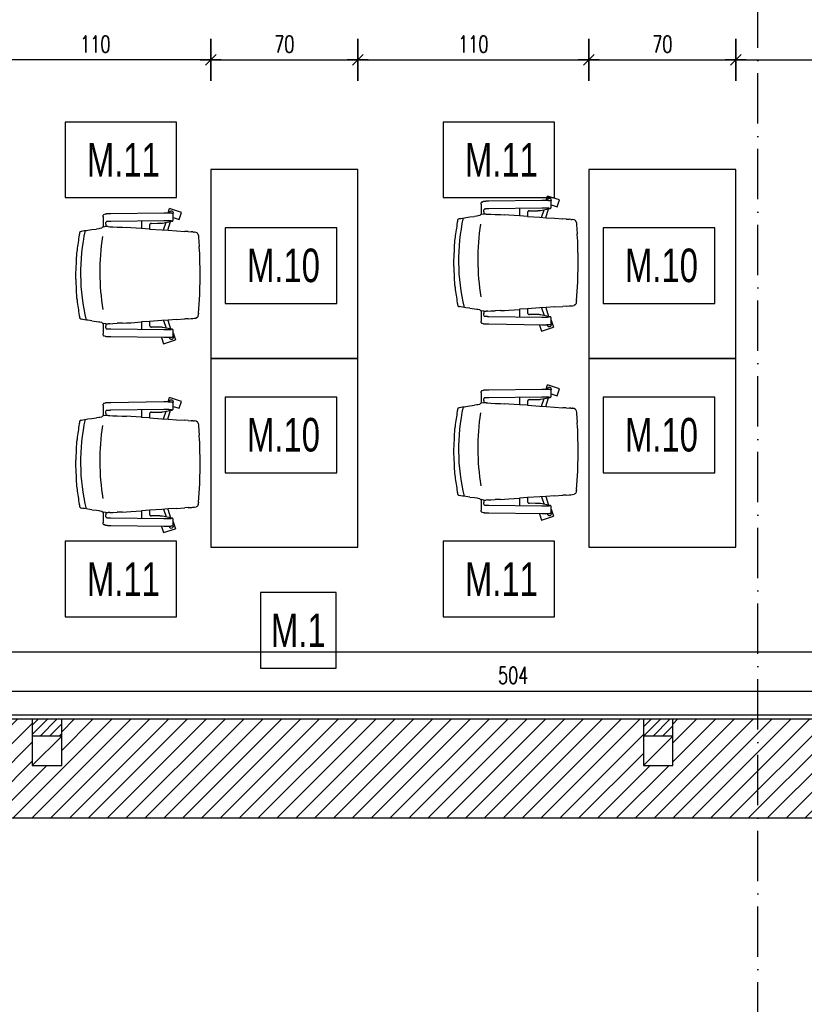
# Model space of a CAD drawing. Header units: millimetres. Extents: x 167273 to 188273, y -125105 to -88145.
# Tile 14 of 210: x 169980 to 170353, y -122517 to -122048. Entities that reach past the tile are written whole.
import ezdxf

# ---------------------------------------------------------------- set-up
doc = ezdxf.new("R2010")
doc.units = ezdxf.units.MM
doc.header["$PDMODE"] = 35
doc.header["$PDSIZE"] = 5
doc.linetypes.add('ACAD_ISO10W100', pattern=[18, 12, -3, 0, -3])
for name, color, linetype in [('!_zakres_wyposażenie', 80, 'Continuous'), ('a-osie', 1, 'ACAD_ISO10W100'), ('a-wymiary', 9, 'Continuous'), ('b-widokowa', 7, 'Continuous'), ('b-ściany', 2, 'Continuous'), ('c-meble', 5, 'Continuous'), ('c-wyposażenie', 5, 'Continuous'), ('h-hatch', 8, 'Continuous')]:
    doc.layers.add(name, color=color, linetype=linetype)
doc.styles.add('PPAB_50', font='romans.shx', dxfattribs={"width": 0.7, "height": 8})
doc.dimstyles.new('newPPAB_50', dxfattribs={"dimscale": 0, "dimtxt": 8, "dimasz": 1, "dimexe": 10, "dimexo": 10, "dimgap": 3.5, "dimtad": 1, "dimdec": 0, "dimzin": 0, "dimdsep": 46, "dimtxsty": 'PPAB_50', "dimblk": 'tick_50', "dimcen": 0.09, "dimdle": 5, "dimse1": 1, "dimse2": 1, "dimclrd": 9, "dimclre": 9, "dimclrt": 161, "dimadec": 0, "dimazin": 0, "dimtfac": 1, "dimtdec": 0, "dimtix": 1, "dimtofl": 0, "dimtmove": 2, "dimatfit": 3, "dimldrblk": 'tick_50', "dimfxl": 0, "dimtolj": 1, "dimtzin": 0, "dimarcsym": 0})
pattern_1 = [(45, (-27340.6366, 31489.7547), (-2.24506403, 2.24506403), [])]

# ---------------------------------------------------------------- blocks, each defined once
blk = doc.blocks.new('chaise bureau dwg')
for p, q in [((-46.24, 28.59), (-46.22, 28.61)), ((-46.22, 28.61), (-46.21, 28.64)), ((-46.21, 28.64), (-46.19, 28.67)), ((-46.19, 28.67), (-46.18, 28.69)), ((-46.18, 28.69), (-46.17, 28.7)), ((-46.17, 28.7), (-46.15, 28.72)), ((-46.15, 28.72), (-46.14, 28.74)), ((-46.14, 28.74), (-46.11, 28.77)), ((-46.11, 28.77), (-46.09, 28.79)), ((-46.09, 28.79), (-46.06, 28.81)), ((-46.06, 28.81), (-46.03, 28.84)), ((-46.03, 28.84), (-45.99, 28.86)), ((-45.99, 28.86), (-45.95, 28.88)), ((-45.19, 29.22), (-45.95, 28.88)), ((-45.15, 29.23), (-45.19, 29.22)), ((-45.12, 29.25), (-45.15, 29.23)), ((-45.09, 29.26), (-45.12, 29.25)), ((-45.06, 29.27), (-45.09, 29.26)), ((-45.04, 29.27), (-45.06, 29.27)), ((-45.01, 29.28), (-45.04, 29.27)), ((-44.97, 29.29), (-45.01, 29.28)), ((-44.93, 29.29), (-44.97, 29.29)), ((-44.88, 29.3), (-44.93, 29.29)), ((-44.83, 29.3), (-44.88, 29.3)), ((-44.78, 29.31), (-44.83, 29.3)), ((-44.73, 29.32), (-44.78, 29.31)), ((-44.67, 29.32), (-44.73, 29.32)), ((-44.61, 29.33), (-44.67, 29.32)), ((-44.54, 29.33), (-44.61, 29.33)), ((-44.47, 29.34), (-44.54, 29.33)), ((-44.4, 29.34), (-44.47, 29.34)), ((-44.33, 29.35), (-44.4, 29.34)), ((-44.25, 29.35), (-44.33, 29.35)), ((-44.17, 29.36), (-44.25, 29.35)), ((-44.08, 29.36), (-44.17, 29.36)), ((-44, 29.37), (-44.08, 29.36)), ((-43.91, 29.37), (-44, 29.37)), ((-43.82, 29.37), (-43.91, 29.37)), ((-43.72, 29.38), (-43.82, 29.37)), ((-43.62, 29.38), (-43.72, 29.38)), ((-43.52, 29.39), (-43.62, 29.38)), ((-43.42, 29.39), (-43.52, 29.39)), ((-43.32, 29.39), (-43.42, 29.39)), ((-43.21, 29.39), (-43.32, 29.39)), ((-43.1, 29.4), (-43.21, 29.39)), ((-42.99, 29.4), (-43.1, 29.4)), ((-42.88, 29.4), (-42.99, 29.4)), ((-42.77, 29.4), (-42.88, 29.4)), ((-42.66, 29.4), (-42.77, 29.4)), ((-17.36, 29.74), (-42.66, 29.4)), ((-18.54, 29.73), (-17.58, 32.67)), ((-17.58, 32.67), (-11.87, 30.81)), ((-17.28, 29.74), (-17.36, 29.74)), ((-17.19, 29.74), (-17.28, 29.74)), ((-17.1, 29.74), (-17.19, 29.74)), ((-17.02, 29.74), (-17.1, 29.74)), ((-16.93, 29.75), (-17.02, 29.74)), ((-16.84, 29.75), (-16.93, 29.75)), ((-16.76, 29.75), (-16.84, 29.75)), ((-16.67, 29.75), (-16.76, 29.75)), ((-16.58, 29.75), (-16.67, 29.75)), ((-16.49, 29.75), (-16.58, 29.75)), ((-16.4, 29.75), (-16.49, 29.75)), ((-16.32, 29.75), (-16.4, 29.75)), ((-16.23, 29.74), (-16.32, 29.75)), ((-16.14, 29.74), (-16.23, 29.74)), ((-16.06, 29.74), (-16.14, 29.74)), ((-15.97, 29.74), (-16.06, 29.74)), ((-15.88, 29.74), (-15.97, 29.74)), ((-15.8, 29.74), (-15.88, 29.74)), ((-15.71, 29.74), (-15.8, 29.74)), ((-15.63, 29.74), (-15.71, 29.74)), ((-15.55, 29.74), (-15.63, 29.74)), ((-15.46, 29.74), (-15.55, 29.74)), ((-15.38, 29.73), (-15.46, 29.74)), ((-15.3, 29.73), (-15.38, 29.73)), ((-15.22, 29.73), (-15.3, 29.73)), ((-15.14, 29.73), (-15.22, 29.73)), ((-15.07, 29.73), (-15.14, 29.73)), ((-14.99, 29.72), (-15.07, 29.73)), ((-14.91, 29.72), (-14.99, 29.72)), ((-14.84, 29.72), (-14.91, 29.72)), ((-14.77, 29.72), (-14.84, 29.72)), ((-14.7, 29.71), (-14.77, 29.72)), ((-14.72, 29.71), (-14.6, 30.08)), ((-14.63, 29.71), (-14.7, 29.71)), ((-14.56, 29.71), (-14.63, 29.71)), ((-14.49, 29.7), (-14.56, 29.71)), ((-14.43, 29.7), (-14.49, 29.7)), ((-14.36, 29.7), (-14.43, 29.7)), ((-14.3, 29.69), (-14.36, 29.7)), ((-14.24, 29.69), (-14.3, 29.69)), ((-14.18, 29.69), (-14.24, 29.69)), ((-14.12, 29.68), (-14.18, 29.69)), ((-14.07, 29.68), (-14.12, 29.68)), ((-14.01, 29.68), (-14.07, 29.68)), ((-13.96, 29.67), (-14.01, 29.68)), ((-13.91, 29.67), (-13.96, 29.67)), ((-13.87, 29.66), (-13.91, 29.67)), ((-13.82, 29.66), (-13.87, 29.66)), ((-13.78, 29.66), (-13.82, 29.66)), ((-13.69, 29.65), (-13.78, 29.66)), ((-13.62, 29.64), (-13.69, 29.65)), ((-13.54, 29.63), (-13.62, 29.64)), ((-13.47, 29.61), (-13.54, 29.63)), ((-13.44, 29.61), (-13.47, 29.61)), ((-13.41, 29.6), (-13.44, 29.61)), ((-13.37, 29.58), (-13.41, 29.6)), ((-13.35, 29.58), (-13.37, 29.58)), ((-13.32, 29.57), (-13.35, 29.58)), ((-13.3, 29.56), (-13.32, 29.57)), ((-13.27, 29.55), (-13.3, 29.56)), ((-13.24, 29.53), (-13.27, 29.55)), ((-13.22, 29.52), (-13.24, 29.53)), ((-13.2, 29.51), (-13.22, 29.52)), ((-13.18, 29.49), (-13.2, 29.51)), ((-13.16, 29.48), (-13.18, 29.49)), ((-13.13, 29.46), (-13.16, 29.48)), ((-13.1, 29.43), (-13.13, 29.46)), ((-13.08, 29.4), (-13.1, 29.43)), ((-13.05, 29.36), (-13.08, 29.4)), ((-13.02, 29.32), (-13.05, 29.36)), ((-13.02, 29.33), (-12.96, 29.54)), ((-13, 29.29), (-13.02, 29.32)), ((-12.99, 29.27), (-13, 29.29)), ((-12.99, 29.26), (-12.99, 26.11)), ((-12.96, 27.48), (-11.87, 30.81)), ((-46.3, 22.96), (-46.3, 27.9)), ((-44.94, 23.14), (-44.94, 24.26)), ((-44.85, 25.47), (-44.79, 25.5)), ((-44.79, 25.5), (-44.78, 25.5)), ((-44.78, 25.5), (-44.77, 25.5)), ((-44.78, 25.5), (-44.78, 25.5)), ((-44.77, 25.5), (-44.75, 25.51)), ((-44.75, 25.51), (-44.72, 25.51)), ((-44.72, 25.51), (-44.69, 25.52)), ((-44.69, 25.52), (-44.66, 25.52)), ((-44.66, 25.52), (-44.62, 25.52)), ((-44.62, 25.52), (-44.57, 25.53)), ((-44.57, 25.53), (-44.53, 25.53)), ((-44.53, 25.53), (-44.47, 25.54)), ((-44.47, 25.54), (-44.42, 25.54)), ((-44.42, 25.54), (-44.36, 25.55)), ((-44.36, 25.55), (-44.3, 25.55)), ((-44.3, 25.55), (-44.23, 25.56)), ((-44.23, 25.56), (-44.17, 25.56)), ((-44.17, 25.56), (-44.09, 25.56)), ((-44.09, 25.56), (-44.02, 25.57)), ((-44.02, 25.57), (-43.94, 25.57)), ((-43.94, 25.57), (-43.86, 25.58)), ((-43.86, 25.58), (-43.78, 25.58)), ((-43.78, 25.58), (-43.7, 25.58)), ((-43.7, 25.58), (-43.61, 25.59)), ((-43.61, 25.59), (-43.52, 25.59)), ((-43.52, 25.59), (-43.43, 25.59)), ((-43.43, 25.59), (-43.34, 25.59)), ((-43.34, 25.59), (-43.24, 25.6)), ((-43.24, 25.6), (-43.15, 25.6)), ((-43.15, 25.6), (-43.05, 25.6)), ((-43.05, 25.6), (-42.95, 25.6)), ((-42.95, 25.6), (-42.85, 25.6)), ((-42.85, 25.6), (-42.74, 25.61)), ((-42.74, 25.61), (-42.64, 25.61)), ((-42.64, 25.61), (-17.35, 25.94)), ((-27.96, 22.26), (-27.96, 25.8)), ((-24.25, 23.67), (-24.24, 23.72)), ((-24.25, 22.01), (-24.25, 23.67)), ((-24.24, 23.77), (-24.23, 23.82)), ((-24.24, 23.72), (-24.24, 23.77)), ((-24.23, 23.87), (-24.22, 23.92)), ((-24.23, 23.82), (-24.23, 23.87)), ((-24.22, 23.92), (-24.2, 23.97)), ((-24.2, 23.97), (-24.19, 24.01)), ((-24.19, 24.01), (-24.17, 24.06)), ((-24.17, 24.06), (-24.15, 24.11)), ((-24.15, 24.11), (-24.13, 24.15)), ((-24.13, 24.15), (-24.11, 24.19)), ((-24.11, 24.19), (-24.08, 24.24)), ((-24.08, 24.24), (-24.05, 24.28)), ((-24.05, 24.28), (-24.02, 24.32)), ((-24.02, 24.32), (-23.99, 24.35)), ((-23.99, 24.35), (-23.96, 24.39)), ((-23.96, 24.39), (-23.92, 24.42)), ((-23.92, 24.42), (-23.89, 24.46)), ((-23.89, 24.46), (-23.85, 24.49)), ((-23.85, 24.49), (-23.81, 24.52)), ((-23.81, 24.52), (-23.77, 24.54)), ((-23.77, 24.54), (-23.73, 24.57)), ((-23.73, 24.57), (-23.69, 24.59)), ((-23.69, 24.59), (-23.65, 24.61)), ((-23.65, 24.61), (-23.6, 24.63)), ((-23.6, 24.63), (-23.56, 24.64)), ((-23.56, 24.64), (-23.51, 24.66)), ((-23.51, 24.66), (-23.47, 24.67)), ((-23.47, 24.67), (-23.42, 24.68)), ((-23.42, 24.68), (-23.38, 24.68)), ((-23.38, 24.68), (-23.33, 24.69)), ((-23.33, 24.69), (-23.29, 24.69)), ((-20.35, 24.73), (-23.29, 24.69)), ((-20.25, 24.73), (-20.35, 24.73)), ((-20.15, 24.73), (-20.25, 24.73)), ((-20.05, 24.73), (-20.15, 24.73)), ((-19.96, 24.73), (-20.05, 24.73)), ((-19.86, 24.74), (-19.96, 24.73)), ((-19.77, 24.74), (-19.86, 24.74)), ((-19.67, 24.74), (-19.77, 24.74)), ((-19.58, 24.74), (-19.67, 24.74)), ((-19.49, 24.75), (-19.58, 24.74)), ((-19.4, 24.75), (-19.49, 24.75)), ((-19.32, 24.75), (-19.4, 24.75)), ((-19.23, 24.76), (-19.32, 24.75)), ((-19.15, 24.76), (-19.23, 24.76)), ((-19.07, 24.76), (-19.15, 24.76)), ((-18.99, 24.77), (-19.07, 24.76)), ((-18.91, 24.77), (-18.99, 24.77)), ((-18.84, 24.77), (-18.91, 24.77)), ((-18.77, 24.78), (-18.84, 24.77)), ((-18.7, 24.78), (-18.77, 24.78)), ((-18.63, 24.79), (-18.7, 24.78)), ((-18.57, 24.79), (-18.63, 24.79)), ((-18.51, 24.8), (-18.57, 24.79)), ((-18.45, 24.8), (-18.51, 24.8)), ((-18.39, 24.81), (-18.45, 24.8)), ((-18.34, 24.81), (-18.39, 24.81)), ((-18.28, 24.82), (-18.34, 24.81)), ((-18.23, 24.82), (-18.28, 24.82)), ((-18.19, 24.83), (-18.23, 24.82)), ((-18.14, 24.83), (-18.19, 24.83)), ((-18.1, 24.84), (-18.14, 24.83)), ((-18.02, 24.85), (-18.1, 24.84)), ((-13.48, 25.76), (-18.02, 24.85)), ((-17.45, 21.55), (-16.23, 25.21)), ((-17.35, 25.94), (-17.2, 25.95)), ((-17.2, 25.95), (-17.04, 25.95)), ((-17.04, 25.95), (-16.89, 25.95)), ((-16.89, 25.95), (-16.74, 25.95)), ((-16.74, 25.95), (-16.58, 25.95)), ((-16.58, 25.95), (-16.43, 25.95)), ((-16.43, 25.95), (-16.27, 25.95)), ((-16.27, 25.95), (-16.12, 25.95)), ((-16.12, 25.95), (-15.97, 25.95)), ((-15.97, 25.95), (-15.81, 25.94)), ((-15.81, 25.94), (-15.67, 25.94)), ((-15.67, 25.94), (-15.52, 25.94)), ((-15.52, 25.94), (-15.38, 25.94)), ((-15.52, 21.42), (-14.19, 25.62)), ((-15.38, 25.94), (-15.24, 25.93)), ((-15.24, 25.93), (-15.1, 25.93)), ((-15.1, 25.93), (-14.97, 25.93)), ((-14.97, 25.93), (-14.84, 25.92)), ((-14.84, 25.92), (-14.71, 25.92)), ((-14.71, 25.92), (-14.65, 25.91)), ((-14.65, 25.91), (-14.6, 25.91)), ((-14.6, 25.91), (-14.54, 25.91)), ((-14.54, 25.91), (-14.48, 25.91)), ((-14.48, 25.91), (-14.43, 25.9)), ((-14.43, 25.9), (-14.37, 25.9)), ((-14.37, 25.9), (-14.32, 25.9)), ((-14.32, 25.9), (-14.27, 25.89)), ((-14.27, 25.89), (-14.22, 25.89)), ((-14.22, 25.89), (-14.18, 25.89)), ((-14.18, 25.89), (-14.13, 25.89)), ((-14.13, 25.89), (-14.09, 25.88)), ((-14.09, 25.88), (-14.05, 25.88)), ((-14.05, 25.88), (-14.01, 25.88)), ((-14.01, 25.88), (-13.97, 25.87)), ((-13.97, 25.87), (-13.93, 25.87)), ((-13.93, 25.87), (-13.9, 25.87)), ((-13.9, 25.87), (-13.87, 25.86)), ((-13.87, 25.86), (-13.84, 25.86)), ((-13.84, 25.86), (-13.81, 25.86)), ((-13.81, 25.86), (-13.78, 25.85)), ((-13.78, 25.85), (-13.76, 25.85)), ((-13.76, 25.85), (-13.74, 25.85)), ((-13.74, 25.85), (-13.72, 25.84)), ((-13.72, 25.84), (-13.71, 25.84)), ((-13.71, 25.84), (-13.7, 25.84)), ((-13.7, 25.84), (-13.69, 25.84)), ((-13.69, 25.84), (-13.69, 25.84)), ((-13.41, 25.77), (-13.48, 25.76)), ((-13.37, 25.78), (-13.41, 25.77)), ((-13.35, 25.79), (-13.37, 25.78)), ((-13.33, 25.8), (-13.35, 25.79)), ((-13.3, 25.81), (-13.33, 25.8)), ((-13.28, 25.82), (-13.3, 25.81)), ((-13.24, 25.84), (-13.28, 25.82)), ((-13.23, 25.85), (-13.24, 25.84)), ((-13.21, 25.86), (-13.23, 25.85)), ((-13.18, 25.87), (-13.21, 25.86)), ((-13.16, 25.89), (-13.18, 25.87)), ((-13.14, 25.91), (-13.16, 25.89)), ((-13.11, 25.94), (-13.14, 25.91)), ((-13.08, 25.97), (-13.11, 25.94)), ((-13.05, 26), (-13.08, 25.97)), ((-13.03, 26.03), (-13.05, 26)), ((-13.02, 26.05), (-13.03, 26.03)), ((-13.01, 26.08), (-13.02, 26.05)), ((-12.99, 26.1), (-13.01, 26.08)), ((-12.96, 27.48), (-12.99, 27.49)), ((-57.49, 19.19), (-57.5, 19.15)), ((-57.48, 19.28), (-57.49, 19.24)), ((-57.49, 19.24), (-57.49, 19.19)), ((-57.47, 19.32), (-57.48, 19.28)), ((-57.46, 19.41), (-57.47, 19.37)), ((-57.47, 19.37), (-57.47, 19.32)), ((-57.45, 19.45), (-57.46, 19.41)), ((-57.44, 19.54), (-57.45, 19.5)), ((-57.45, 19.5), (-57.45, 19.45)), ((-57.43, 19.58), (-57.44, 19.54)), ((-57.42, 19.66), (-57.43, 19.62)), ((-57.43, 19.62), (-57.43, 19.58)), ((-57.41, 19.71), (-57.42, 19.66)), ((-57.4, 19.79), (-57.41, 19.75)), ((-57.41, 19.75), (-57.41, 19.71)), ((-57.39, 19.83), (-57.4, 19.79)), ((-57.38, 19.9), (-57.39, 19.86)), ((-57.39, 19.86), (-57.39, 19.83)), ((-57.37, 19.94), (-57.38, 19.9)), ((-57.36, 20.01), (-57.37, 19.98)), ((-57.37, 19.98), (-57.37, 19.94)), ((-57.35, 20.09), (-57.36, 20.05)), ((-57.36, 20.05), (-57.36, 20.01)), ((-57.34, 20.12), (-57.35, 20.09)), ((-57.3, 20.3), (-57.31, 20.27)), ((-57.29, 20.37), (-57.3, 20.33)), ((-57.3, 20.33), (-57.3, 20.3)), ((-57.28, 20.4), (-57.29, 20.37)), ((-57.27, 20.43), (-57.28, 20.4)), ((-57.26, 20.48), (-57.27, 20.45)), ((-57.27, 20.45), (-57.27, 20.43)), ((-57.25, 20.51), (-57.26, 20.48)), ((-57.24, 20.53), (-57.25, 20.51)), ((-57.23, 20.58), (-57.24, 20.56)), ((-57.24, 20.56), (-57.24, 20.53)), ((-57.22, 20.6), (-57.23, 20.58)), ((-57.21, 20.64), (-57.22, 20.62)), ((-57.22, 20.62), (-57.22, 20.6)), ((-57.2, 20.66), (-57.21, 20.64)), ((-57.19, 20.69), (-57.2, 20.68)), ((-57.2, 20.68), (-57.2, 20.66)), ((-57.18, 20.72), (-57.19, 20.71)), ((-57.19, 20.71), (-57.19, 20.69)), ((-57.17, 20.74), (-57.18, 20.73)), ((-57.18, 20.73), (-57.18, 20.72)), ((-57.16, 20.75), (-57.17, 20.74)), ((-57.15, 20.76), (-57.16, 20.75)), ((-57.16, 20.75), (-57.16, 20.75)), ((-57, 20.84), (-57.15, 20.77)), ((-57.15, 20.77), (-57.15, 20.76)), ((-57.15, 20.76), (-57.15, 20.76)), ((-57, 20.84), (-57, 20.84)), ((-56.99, 20.84), (-57, 20.84)), ((-56.99, 20.84), (-56.54, 20.97)), ((-55.88, 21.1), (-56.54, 20.97)), ((-55.13, 21.23), (-55.88, 21.1)), ((-54.27, 21.35), (-55.13, 21.23)), ((-53.51, 21.48), (-54.27, 21.35)), ((-51.6, 21.74), (-53.51, 21.48)), ((-51.6, 21.74), (-49.49, 21.99)), ((-49.49, 21.99), (-48.33, 22.16)), ((-48.33, 22.16), (-47.86, 22.25)), ((-47.86, 22.25), (-47.1, 22.42)), ((-47.1, 22.42), (-46.92, 22.51)), ((-46.92, 22.51), (-46.77, 22.68)), ((-46.77, 22.68), (-46.6, 22.76)), ((-46.52, 22.85), (-46.6, 22.76)), ((-46.52, 22.85), (-46.3, 22.96)), ((-44.94, 23.14), (-46.3, 22.96)), ((-44.94, 23.14), (-43.86, 23.14)), ((-43.11, 23.1), (-43.86, 23.14)), ((-43.11, 23.1), (-41.64, 23.02)), ((-41.64, 23.02), (-39.64, 22.93)), ((-37.26, 22.89), (-39.64, 22.93)), ((-37.12, 22.89), (-37.26, 22.89)), ((-37.12, 22.89), (-35.13, 22.76)), ((-35.13, 22.76), (-33.14, 22.62)), ((-33.14, 22.62), (-27.96, 22.27)), ((-24.25, 22.01), (-27.96, 22.26)), ((-24.25, 22.01), (-24.18, 22.01)), ((-18.25, 21.6), (-24.18, 22.01)), ((-15.27, 21.4), (-18.25, 21.6)), ((-15.52, 21.41), (-15.52, 21.41)), ((-11.3, 21.13), (-15.27, 21.4)), ((-11.3, 21.13), (-7.3, 20.86)), ((-5.8, 20.75), (-7.3, 20.86)), ((-5.8, 20.75), (-4.43, 20.66)), ((-4.43, 20.66), (-4.32, 20.65)), ((-4.32, 20.65), (-4.2, 20.65)), ((-4.2, 20.65), (-3.97, 20.63)), ((-3.97, 20.63), (-3.52, 20.6)), ((-3.52, 20.6), (-2.73, 20.55)), ((-2.73, 20.55), (-2.02, 20.42)), ((-1.4, 20.02), (-2.02, 20.42)), ((-1.23, 19.78), (-1.4, 20.02)), ((-1, 19.46), (-1.23, 19.78)), ((-0.96, 19.31), (-1, 19.46)), ((-0.94, 19.32), (-0.84, 18.75)), ((-0.84, 18.75), (-0.84, 18.67)), ((-0.84, 18.67), (-0.83, 18.59)), ((-0.83, 18.59), (-0.82, 18.43)), ((-0.8, 18.12), (-0.82, 18.43)), ((-0.8, 18.12), (-0.21, 9.39)), ((-0.21, 9.39), (0, 0)), ((0, 0), (-0.21, -9.39)), ((-0.8, -18.12), (-0.51, -13.75)), ((-0.32, -11.57), (-0.51, -13.75)), ((-0.26, -10.48), (-0.32, -11.57)), ((-0.21, -9.39), (-0.26, -10.48)), ((-0.96, -19.31), (-0.84, -18.75)), ((-0.84, -18.75), (-0.8, -18.12)), ((-57.5, -19.15), (-57.49, -19.19)), ((-57.49, -19.19), (-57.49, -19.24)), ((-57.49, -19.24), (-57.48, -19.28)), ((-57.48, -19.28), (-57.47, -19.32)), ((-57.47, -19.32), (-57.47, -19.37)), ((-57.47, -19.37), (-57.46, -19.41)), ((-57.46, -19.41), (-57.45, -19.45)), ((-57.45, -19.45), (-57.45, -19.5)), ((-57.45, -19.5), (-57.44, -19.54)), ((-57.44, -19.54), (-57.43, -19.58)), ((-57.43, -19.58), (-57.43, -19.62)), ((-57.43, -19.62), (-57.42, -19.66)), ((-57.42, -19.66), (-57.41, -19.71)), ((-57.41, -19.71), (-57.41, -19.75)), ((-57.41, -19.75), (-57.4, -19.79)), ((-57.4, -19.79), (-57.39, -19.83)), ((-57.39, -19.83), (-57.39, -19.86)), ((-57.39, -19.86), (-57.38, -19.9)), ((-57.38, -19.9), (-57.37, -19.94)), ((-57.37, -19.94), (-57.37, -19.98)), ((-57.37, -19.98), (-57.36, -20.01)), ((-57.36, -20.01), (-57.36, -20.05)), ((-57.36, -20.05), (-57.35, -20.09)), ((-57.35, -20.09), (-57.34, -20.12)), ((-57.31, -20.27), (-57.3, -20.3)), ((-57.3, -20.3), (-57.3, -20.33)), ((-57.3, -20.33), (-57.29, -20.37)), ((-57.29, -20.37), (-57.28, -20.4)), ((-57.28, -20.4), (-57.27, -20.43)), ((-57.27, -20.43), (-57.27, -20.46)), ((-57.27, -20.46), (-57.26, -20.48)), ((-57.26, -20.48), (-57.25, -20.51)), ((-57.25, -20.51), (-57.24, -20.53)), ((-57.24, -20.53), (-57.24, -20.56)), ((-57.24, -20.56), (-57.23, -20.58)), ((-57.23, -20.58), (-57.22, -20.6)), ((-57.22, -20.6), (-57.22, -20.62)), ((-57.22, -20.62), (-57.21, -20.64)), ((-57.21, -20.64), (-57.2, -20.66)), ((-57.2, -20.66), (-57.2, -20.68)), ((-57.2, -20.68), (-57.19, -20.69)), ((-57.19, -20.69), (-57.19, -20.71)), ((-57.19, -20.71), (-57.18, -20.72)), ((-57.18, -20.72), (-57.18, -20.73)), ((-57.18, -20.73), (-57.17, -20.74)), ((-57.17, -20.74), (-57.16, -20.75)), ((-57.16, -20.75), (-57.15, -20.76)), ((-57.16, -20.75), (-57.16, -20.75)), ((-57.15, -20.76), (-57.15, -20.77)), ((-57.15, -20.76), (-57.15, -20.76)), ((-57.15, -20.77), (-57, -20.84)), ((-57, -20.84), (-56.54, -20.97)), ((-56.54, -20.97), (-55.88, -21.1)), ((-55.88, -21.1), (-55.13, -21.23)), ((-55.13, -21.23), (-54.27, -21.35)), ((-54.27, -21.35), (-53.51, -21.48)), ((-53.51, -21.48), (-51.6, -21.74)), ((-51.6, -21.74), (-49.49, -21.99)), ((-48.33, -22.16), (-49.49, -21.99)), ((-47.86, -22.25), (-48.33, -22.16)), ((-47.1, -22.42), (-47.86, -22.25)), ((-46.92, -22.51), (-47.1, -22.42)), ((-46.77, -22.68), (-46.92, -22.51)), ((-46.6, -22.76), (-46.77, -22.68)), ((-46.6, -22.76), (-46.52, -22.85)), ((-46.3, -22.96), (-46.52, -22.85)), ((-44.94, -23.14), (-46.3, -22.96)), ((-46.3, -27.9), (-46.3, -22.96)), ((-44.94, -24.26), (-44.94, -23.14)), ((-43.86, -23.14), (-44.94, -23.14)), ((-43.86, -23.14), (-43.11, -23.1)), ((-43.11, -23.1), (-41.64, -23.02)), ((-41.64, -23.02), (-39.64, -22.93)), ((-39.64, -22.93), (-37.26, -22.89)), ((-37.26, -22.89), (-37.12, -22.89)), ((-37.12, -22.89), (-35.13, -22.76)), ((-33.14, -22.62), (-35.13, -22.76)), ((-27.96, -22.27), (-33.14, -22.62)), ((-24.25, -22.01), (-27.96, -22.26)), ((-27.96, -25.8), (-27.96, -22.26)), ((-24.25, -23.67), (-24.25, -22.01)), ((-24.25, -22.01), (-24.18, -22.01)), ((-24.18, -22.01), (-18.25, -21.6)), ((-18.25, -21.6), (-15.27, -21.4)), ((-17.45, -21.55), (-16.23, -25.21)), ((-15.52, -21.41), (-15.52, -21.41)), ((-15.52, -21.42), (-14.19, -25.62)), ((-15.27, -21.4), (-11.3, -21.13)), ((-11.3, -21.13), (-7.3, -20.86)), ((-5.8, -20.75), (-7.3, -20.86)), ((-5.8, -20.75), (-4.43, -20.66)), ((-3.52, -20.6), (-4.43, -20.66)), ((-3.52, -20.6), (-3.12, -20.58)), ((-3.12, -20.58), (-2.93, -20.56)), ((-2.83, -20.56), (-2.93, -20.56)), ((-2.73, -20.55), (-2.83, -20.56)), ((-2.02, -20.42), (-2.73, -20.55)), ((-1.4, -20.02), (-2.02, -20.42)), ((-1.23, -19.78), (-1.4, -20.02)), ((-1, -19.46), (-1.23, -19.78)), ((-1, -19.46), (-0.96, -19.31)), ((-44.79, -25.5), (-44.85, -25.47)), ((-44.78, -25.5), (-44.79, -25.5)), ((-44.78, -25.5), (-44.78, -25.5)), ((-44.77, -25.5), (-44.78, -25.5)), ((-44.75, -25.51), (-44.77, -25.5)), ((-44.72, -25.51), (-44.75, -25.51)), ((-44.69, -25.52), (-44.72, -25.51)), ((-44.66, -25.52), (-44.69, -25.52)), ((-44.62, -25.52), (-44.66, -25.52)), ((-44.57, -25.53), (-44.62, -25.52)), ((-44.53, -25.53), (-44.57, -25.53)), ((-44.47, -25.54), (-44.53, -25.53)), ((-44.42, -25.54), (-44.47, -25.54)), ((-44.36, -25.55), (-44.42, -25.54)), ((-44.3, -25.55), (-44.36, -25.55)), ((-44.23, -25.56), (-44.3, -25.55)), ((-44.17, -25.56), (-44.23, -25.56)), ((-44.09, -25.56), (-44.17, -25.56)), ((-44.02, -25.57), (-44.09, -25.56)), ((-43.94, -25.57), (-44.02, -25.57)), ((-43.86, -25.58), (-43.94, -25.57)), ((-43.78, -25.58), (-43.86, -25.58)), ((-43.7, -25.58), (-43.78, -25.58)), ((-43.61, -25.59), (-43.7, -25.58)), ((-43.52, -25.59), (-43.61, -25.59)), ((-43.43, -25.59), (-43.52, -25.59)), ((-43.34, -25.59), (-43.43, -25.59)), ((-43.24, -25.6), (-43.34, -25.59)), ((-43.15, -25.6), (-43.24, -25.6)), ((-43.05, -25.6), (-43.15, -25.6)), ((-42.95, -25.6), (-43.05, -25.6)), ((-42.85, -25.6), (-42.95, -25.6)), ((-42.74, -25.61), (-42.85, -25.6)), ((-42.64, -25.61), (-42.74, -25.61)), ((-17.35, -25.94), (-42.64, -25.61)), ((-24.24, -23.72), (-24.25, -23.67)), ((-24.24, -23.77), (-24.24, -23.72)), ((-24.23, -23.82), (-24.24, -23.77)), ((-24.23, -23.87), (-24.23, -23.82)), ((-24.22, -23.92), (-24.23, -23.87)), ((-24.2, -23.97), (-24.22, -23.92)), ((-24.19, -24.01), (-24.2, -23.97)), ((-24.17, -24.06), (-24.19, -24.01)), ((-24.15, -24.11), (-24.17, -24.06)), ((-24.13, -24.15), (-24.15, -24.11)), ((-24.11, -24.19), (-24.13, -24.15)), ((-24.08, -24.24), (-24.11, -24.19)), ((-24.05, -24.28), (-24.08, -24.24)), ((-24.02, -24.32), (-24.05, -24.28)), ((-23.99, -24.35), (-24.02, -24.32)), ((-23.96, -24.39), (-23.99, -24.35)), ((-23.92, -24.42), (-23.96, -24.39)), ((-23.89, -24.46), (-23.92, -24.42)), ((-23.85, -24.49), (-23.89, -24.46)), ((-23.81, -24.52), (-23.85, -24.49)), ((-23.77, -24.54), (-23.81, -24.52)), ((-23.73, -24.57), (-23.77, -24.54)), ((-23.69, -24.59), (-23.73, -24.57)), ((-23.65, -24.61), (-23.69, -24.59)), ((-23.6, -24.63), (-23.65, -24.61)), ((-23.56, -24.64), (-23.6, -24.63)), ((-23.51, -24.66), (-23.56, -24.64)), ((-23.47, -24.67), (-23.51, -24.66)), ((-23.42, -24.68), (-23.47, -24.67)), ((-23.38, -24.68), (-23.42, -24.68)), ((-23.33, -24.69), (-23.38, -24.68)), ((-23.29, -24.69), (-23.33, -24.69)), ((-23.29, -24.69), (-20.35, -24.73)), ((-20.35, -24.73), (-20.25, -24.73)), ((-20.25, -24.73), (-20.15, -24.73)), ((-20.15, -24.73), (-20.05, -24.73)), ((-20.05, -24.73), (-19.96, -24.73)), ((-19.96, -24.73), (-19.86, -24.74)), ((-19.86, -24.74), (-19.77, -24.74)), ((-19.77, -24.74), (-19.67, -24.74)), ((-19.67, -24.74), (-19.58, -24.74)), ((-19.58, -24.74), (-19.49, -24.75)), ((-19.49, -24.75), (-19.4, -24.75)), ((-19.4, -24.75), (-19.32, -24.75)), ((-19.32, -24.75), (-19.23, -24.76)), ((-19.23, -24.76), (-19.15, -24.76)), ((-19.15, -24.76), (-19.07, -24.76)), ((-19.07, -24.76), (-18.99, -24.77)), ((-18.99, -24.77), (-18.91, -24.77)), ((-18.91, -24.77), (-18.84, -24.77)), ((-18.84, -24.77), (-18.77, -24.78)), ((-18.77, -24.78), (-18.7, -24.78)), ((-18.7, -24.78), (-18.63, -24.79)), ((-18.63, -24.79), (-18.57, -24.79)), ((-18.57, -24.79), (-18.51, -24.8)), ((-18.51, -24.8), (-18.45, -24.8)), ((-18.45, -24.8), (-18.39, -24.81)), ((-18.39, -24.81), (-18.34, -24.81)), ((-18.34, -24.81), (-18.28, -24.82)), ((-18.28, -24.82), (-18.23, -24.82)), ((-18.23, -24.82), (-18.19, -24.83)), ((-18.19, -24.83), (-18.14, -24.83)), ((-18.14, -24.83), (-18.1, -24.84)), ((-18.1, -24.84), (-18.02, -24.85)), ((-18.02, -24.85), (-13.48, -25.76)), ((-17.2, -25.95), (-17.35, -25.94)), ((-17.04, -25.95), (-17.2, -25.95)), ((-16.89, -25.95), (-17.04, -25.95)), ((-16.74, -25.95), (-16.89, -25.95)), ((-16.58, -25.95), (-16.74, -25.95)), ((-16.43, -25.95), (-16.58, -25.95)), ((-16.27, -25.95), (-16.43, -25.95)), ((-16.12, -25.95), (-16.27, -25.95)), ((-15.97, -25.95), (-16.12, -25.95)), ((-15.81, -25.94), (-15.97, -25.95)), ((-15.67, -25.94), (-15.81, -25.94)), ((-15.52, -25.94), (-15.67, -25.94)), ((-15.38, -25.94), (-15.52, -25.94)), ((-15.24, -25.93), (-15.38, -25.94)), ((-15.1, -25.93), (-15.24, -25.93)), ((-14.97, -25.93), (-15.1, -25.93)), ((-14.84, -25.92), (-14.97, -25.93)), ((-14.71, -25.92), (-14.84, -25.92)), ((-14.6, -25.91), (-14.71, -25.92)), ((-14.54, -25.91), (-14.6, -25.91)), ((-14.48, -25.91), (-14.54, -25.91)), ((-14.43, -25.9), (-14.48, -25.91)), ((-14.37, -25.9), (-14.43, -25.9)), ((-14.32, -25.9), (-14.37, -25.9)), ((-14.27, -25.89), (-14.32, -25.9)), ((-14.22, -25.89), (-14.27, -25.89)), ((-14.18, -25.89), (-14.22, -25.89)), ((-14.13, -25.89), (-14.18, -25.89)), ((-14.09, -25.88), (-14.13, -25.89)), ((-14.05, -25.88), (-14.09, -25.88)), ((-14.01, -25.88), (-14.05, -25.88)), ((-13.97, -25.87), (-14.01, -25.88)), ((-13.93, -25.87), (-13.97, -25.87)), ((-13.9, -25.87), (-13.93, -25.87)), ((-13.87, -25.86), (-13.9, -25.87)), ((-13.84, -25.86), (-13.87, -25.86)), ((-13.81, -25.86), (-13.84, -25.86)), ((-13.78, -25.85), (-13.81, -25.86)), ((-13.76, -25.85), (-13.78, -25.85)), ((-13.74, -25.85), (-13.76, -25.85)), ((-13.72, -25.84), (-13.74, -25.85)), ((-13.71, -25.84), (-13.72, -25.84)), ((-13.7, -25.84), (-13.71, -25.84)), ((-13.69, -25.84), (-13.7, -25.84)), ((-13.69, -25.84), (-13.69, -25.84)), ((-13.48, -25.76), (-13.41, -25.77)), ((-13.41, -25.77), (-13.37, -25.78)), ((-13.37, -25.78), (-13.35, -25.79)), ((-13.35, -25.79), (-13.33, -25.8)), ((-13.33, -25.8), (-13.3, -25.81)), ((-13.3, -25.81), (-13.28, -25.82)), ((-13.28, -25.82), (-13.24, -25.84)), ((-13.24, -25.84), (-13.23, -25.85)), ((-13.23, -25.85), (-13.21, -25.86)), ((-13.21, -25.86), (-13.18, -25.87)), ((-13.18, -25.87), (-13.16, -25.89)), ((-13.16, -25.89), (-13.14, -25.91)), ((-13.14, -25.91), (-13.11, -25.94)), ((-13.11, -25.94), (-13.08, -25.97)), ((-13.08, -25.97), (-13.05, -26)), ((-13.05, -26), (-13.03, -26.03)), ((-13.03, -26.03), (-13.02, -26.05)), ((-13.02, -26.05), (-13.01, -26.08)), ((-13.01, -26.08), (-12.99, -26.1)), ((-12.99, -26.11), (-12.99, -29.26)), ((-12.99, -27.49), (-10.1, -26.56)), ((-10.1, -26.56), (-9.02, -29.88)), ((-46.22, -28.61), (-46.24, -28.59)), ((-46.21, -28.64), (-46.22, -28.61)), ((-46.19, -28.67), (-46.21, -28.64)), ((-46.18, -28.69), (-46.19, -28.67)), ((-46.17, -28.7), (-46.18, -28.69)), ((-46.15, -28.72), (-46.17, -28.7)), ((-46.14, -28.74), (-46.15, -28.72)), ((-46.11, -28.77), (-46.14, -28.74)), ((-46.09, -28.79), (-46.11, -28.77)), ((-46.06, -28.81), (-46.09, -28.79)), ((-46.03, -28.84), (-46.06, -28.81)), ((-45.99, -28.86), (-46.03, -28.84)), ((-45.95, -28.88), (-45.99, -28.86)), ((-45.95, -28.88), (-45.19, -29.22)), ((-45.19, -29.22), (-45.15, -29.23)), ((-45.15, -29.23), (-45.12, -29.24)), ((-45.12, -29.24), (-45.09, -29.25)), ((-45.09, -29.25), (-45.07, -29.26)), ((-45.07, -29.26), (-45.02, -29.27)), ((-45.02, -29.27), (-44.98, -29.28)), ((-44.98, -29.28), (-44.88, -29.3)), ((-44.88, -29.3), (-44.83, -29.3)), ((-44.83, -29.3), (-44.78, -29.31)), ((-44.78, -29.31), (-44.73, -29.32)), ((-44.73, -29.32), (-44.67, -29.32)), ((-44.67, -29.32), (-44.61, -29.33)), ((-44.61, -29.33), (-44.54, -29.33)), ((-44.54, -29.33), (-44.47, -29.34)), ((-44.47, -29.34), (-44.4, -29.34)), ((-44.4, -29.34), (-44.33, -29.35)), ((-44.33, -29.35), (-44.25, -29.35)), ((-44.25, -29.35), (-44.17, -29.36)), ((-44.17, -29.36), (-44.08, -29.36)), ((-44.08, -29.36), (-44, -29.37)), ((-44, -29.37), (-43.91, -29.37)), ((-43.91, -29.37), (-43.82, -29.37)), ((-43.82, -29.37), (-43.72, -29.38)), ((-43.72, -29.38), (-43.62, -29.38)), ((-43.62, -29.38), (-43.52, -29.39)), ((-43.52, -29.39), (-43.42, -29.39)), ((-43.42, -29.39), (-43.32, -29.39)), ((-43.32, -29.39), (-43.21, -29.39)), ((-43.21, -29.39), (-43.1, -29.4)), ((-43.1, -29.4), (-42.99, -29.4)), ((-42.99, -29.4), (-42.88, -29.4)), ((-42.88, -29.4), (-42.77, -29.4)), ((-42.77, -29.4), (-42.66, -29.4)), ((-42.66, -29.4), (-17.36, -29.74)), ((-17.36, -29.74), (-17.28, -29.74)), ((-17.28, -29.74), (-17.19, -29.74)), ((-17.19, -29.74), (-17.1, -29.74)), ((-17.1, -29.74), (-17.02, -29.74)), ((-17.02, -29.74), (-16.93, -29.75)), ((-16.93, -29.75), (-16.84, -29.75)), ((-16.84, -29.75), (-16.76, -29.75)), ((-16.76, -29.75), (-16.67, -29.75)), ((-16.67, -29.75), (-16.58, -29.75)), ((-16.58, -29.75), (-16.49, -29.75)), ((-16.49, -29.75), (-16.4, -29.75)), ((-16.4, -29.75), (-16.32, -29.75)), ((-16.32, -29.75), (-16.23, -29.74)), ((-16.23, -29.74), (-16.14, -29.74)), ((-16.14, -29.74), (-16.06, -29.74)), ((-16.06, -29.74), (-15.97, -29.74)), ((-15.97, -29.74), (-15.88, -29.74)), ((-15.88, -29.74), (-15.8, -29.74)), ((-15.8, -29.74), (-15.71, -29.74)), ((-15.71, -29.74), (-15.63, -29.74)), ((-15.63, -29.74), (-15.55, -29.74)), ((-15.55, -29.74), (-15.46, -29.74)), ((-15.46, -29.74), (-15.38, -29.73)), ((-15.38, -29.73), (-15.3, -29.73)), ((-15.38, -29.73), (-14.73, -31.74)), ((-15.3, -29.73), (-15.22, -29.73)), ((-15.22, -29.73), (-15.14, -29.73)), ((-15.14, -29.73), (-15.07, -29.73)), ((-15.07, -29.73), (-14.99, -29.72)), ((-14.99, -29.72), (-14.91, -29.72)), ((-14.91, -29.72), (-14.84, -29.72)), ((-14.84, -29.72), (-14.77, -29.72)), ((-14.77, -29.72), (-14.7, -29.71)), ((-9.02, -29.88), (-14.73, -31.74)), ((-14.72, -29.71), (-14.6, -30.08)), ((-14.7, -29.71), (-14.63, -29.71)), ((-14.63, -29.71), (-14.56, -29.71)), ((-14.56, -29.71), (-14.49, -29.7)), ((-14.49, -29.7), (-14.42, -29.7)), ((-14.42, -29.7), (-14.36, -29.7)), ((-14.36, -29.7), (-14.3, -29.69)), ((-14.3, -29.69), (-14.24, -29.69)), ((-14.24, -29.69), (-14.18, -29.69)), ((-14.18, -29.69), (-14.12, -29.68)), ((-14.12, -29.68), (-14.07, -29.68)), ((-14.07, -29.68), (-14.01, -29.68)), ((-14.01, -29.68), (-13.96, -29.67)), ((-13.96, -29.67), (-13.91, -29.67)), ((-13.91, -29.67), (-13.87, -29.66)), ((-13.87, -29.66), (-13.82, -29.66)), ((-13.82, -29.66), (-13.78, -29.66)), ((-13.78, -29.66), (-13.74, -29.65)), ((-13.74, -29.65), (-13.7, -29.65)), ((-13.7, -29.65), (-13.62, -29.64)), ((-13.62, -29.64), (-13.55, -29.63)), ((-13.55, -29.63), (-13.48, -29.62)), ((-13.48, -29.62), (-13.44, -29.61)), ((-13.44, -29.61), (-13.41, -29.6)), ((-13.41, -29.6), (-13.37, -29.58)), ((-13.37, -29.58), (-13.32, -29.57)), ((-13.32, -29.57), (-13.3, -29.56)), ((-13.3, -29.56), (-13.27, -29.55)), ((-13.27, -29.55), (-13.24, -29.53)), ((-13.24, -29.53), (-13.22, -29.52)), ((-13.22, -29.52), (-13.2, -29.51)), ((-13.2, -29.51), (-13.18, -29.49)), ((-13.18, -29.49), (-13.16, -29.48)), ((-13.16, -29.48), (-13.13, -29.46)), ((-13.13, -29.46), (-13.1, -29.43)), ((-13.1, -29.43), (-13.08, -29.4)), ((-13.08, -29.4), (-13.05, -29.36)), ((-13.05, -29.36), (-13.02, -29.32)), ((-13.02, -29.32), (-13, -29.29)), ((-13.02, -29.33), (-12.96, -29.54)), ((-13, -29.29), (-12.99, -29.27))]:
    blk.add_line(p, q)
at = {"ltscale": 0.1}
for centre, radius, start, end in [((39.78, -0.92), 96.65, 166.679, 192.1683), ((61.58, -1.75), 109.29, 170.4551, 188.7583)]:
    blk.add_arc(centre, radius, start, end, dxfattribs=at)
for centre, major_axis, ratio, start_param, end_param in [((-46.22, 27.93), (-0.004, -0.679), 0.116972, 3.194315, 4.765111), ((-13.78, 29.8), (-0.267, -0.823), 0.999017, 1.57958, 4.703606), ((-44.78, 24.33), (-0.01, -1.32), 0.116972, 3.675029, 4.765111), ((-51.19, 0), (-27.48, -192.2), 0.046335, 4.619219, 4.656543), ((-57.4, 18.98), (-0.26, -1.8), 0.076154, 3.925127, 4.034662), ((-50.39, 0), (-9.1, -192.2), 0.046161, 4.660533, 4.703126), ((-51.75, 0), (-27.12, -192.2), 0.043392, 4.656043, 4.66447), ((-50.58, 0), (-8.99, -192.2), 0.045159, 4.703051, 4.714501), ((-50.58, 0), (-8.99, 192.2), 0.045159, 1.568684, 1.580134), ((-50.39, 0), (-9.1, 192.2), 0.046161, 1.580059, 1.622652), ((-51.75, 0), (-27.12, 192.2), 0.043392, 1.618715, 1.627142), ((-51.19, 0), (-27.48, 192.2), 0.046335, 1.626642, 1.663967), ((-57.4, -18.98), (-0.26, 1.8), 0.076146, 2.248523, 2.358045), ((-46.22, -27.93), (-0.004, 0.679), 0.116972, 1.518074, 3.088871), ((-44.78, -24.33), (-0.01, 1.32), 0.116972, 1.518074, 2.608156), ((-13.78, -29.8), (-0.267, 0.823), 0.999017, 1.57958, 4.703606)]:
    blk.add_ellipse(centre, major_axis=major_axis, ratio=ratio, start_param=start_param, end_param=end_param)
blk = doc.blocks.new('tick_50')
at = {"color": 9, "ltscale": 20}
for p, q in [((0, 10), (0, -10)), ((-5, 0), (5, 0))]:
    blk.add_line(p, q, dxfattribs=at)
at = {"color": 0}
blk.add_line((2.5, 2.5), (-2.5, -2.5), dxfattribs=at)
blk = doc.blocks.new('*D1405')
at = {"layer": 'a-wymiary', "color": 9, "lineweight": -2}
blk.add_line((170069.81, -122066.67), (169961.81, -122066.67), dxfattribs=at)
at = {"layer": 'Defpoints', "color": 0}
for p in [(169960.81, -122066.67), (169960.81, -122130.89), (170070.81, -122130.89)]:
    blk.add_point(p, dxfattribs=at)
at = {"layer": 'a-wymiary', "color": 9, "lineweight": -2, "rotation": 180}
blk.add_blockref('tick_50', (169960.81, -122066.67), dxfattribs=at)
at = {"layer": 'a-wymiary', "color": 9, "lineweight": -2}
blk.add_blockref('tick_50', (170070.81, -122066.67), dxfattribs=at)
at = {"layer": 'a-wymiary', "color": 161, "insert": (170015.81, -122059.17), "char_height": 8, "attachment_point": 5, "style": 'PPAB_50'}
blk.add_mtext('\\A1;110', dxfattribs=at)

msp = doc.modelspace()

# ---------------------------------------------------------------- hatches: boundary and pattern name
at = {"layer": 'h-hatch'}
h = msp.add_hatch(dxfattribs=at)
h.set_pattern_fill('ANSI31', color=256, scale=2, style=0)
h.set_pattern_definition([(45, (-26550.2005, 31481.7547), (-4.49012806, 4.49012806), [])])
h.paths.add_polyline_path([(169985.81, -122388.89), (169985.81, -122380.89), (169960.81, -122380.89), (169960.81, -122130.89), (169937.81, -122130.89), (169937.81, -122380.89), (169394.31, -122380.89), (169394.31, -122408.89), (169499.31, -122408.89), (169499.31, -122422.89, 0.450014), (169505.31, -122427.89), (170367.31, -122427.89, 0.450014), (170373.31, -122422.89), (170373.31, -122409.89), (170478.31, -122409.89), (170478.31, -122380.89), (170290.81, -122380.89), (170290.81, -122388.89), (170290.81, -122402.89), (170276.81, -122402.89), (170276.81, -122388.89), (170276.81, -122380.89), (169999.81, -122380.89), (169999.81, -122388.89), (169999.81, -122402.89), (169985.81, -122402.89)])
h = msp.add_hatch(dxfattribs=at)
h.set_pattern_fill('ANSI31', color=256, style=0)
h.set_pattern_definition(pattern_1)
h.paths.add_polyline_path([(169999.81, -122380.89), (169985.81, -122380.89), (169985.81, -122388.89), (169999.81, -122388.89)])
h = msp.add_hatch(dxfattribs=at)
h.set_pattern_fill('ANSI31', color=256, style=0)
h.set_pattern_definition(pattern_1)
h.paths.add_polyline_path([(170290.81, -122380.89), (170276.81, -122380.89), (170276.81, -122388.89), (170290.81, -122388.89)])

# ---------------------------------------------------------------- linework, layer by layer
at = {"layer": '!_zakres_wyposażenie', "ltscale": 0.5}
for points in [[(170001.48, -122132.3), (170054.54, -122132.3), (170054.54, -122096.3), (170001.48, -122096.3)], [(170181.48, -122132.3), (170234.54, -122132.3), (170234.54, -122096.3), (170181.48, -122096.3)], [(170077.71, -122182.7), (170130.77, -122182.7), (170130.77, -122146.7), (170077.71, -122146.7)], [(170257.71, -122182.7), (170310.77, -122182.7), (170310.77, -122146.7), (170257.71, -122146.7)], [(170077.71, -122263.4), (170130.77, -122263.4), (170130.77, -122227.4), (170077.71, -122227.4)], [(170257.71, -122263.4), (170310.77, -122263.4), (170310.77, -122227.4), (170257.71, -122227.4)], [(170001.48, -122332.09), (170054.54, -122332.09), (170054.54, -122296.09), (170001.48, -122296.09)], [(170181.48, -122332.09), (170234.54, -122332.09), (170234.54, -122296.09), (170181.48, -122296.09)], [(170094.45, -122356.5), (170130.45, -122356.5), (170130.45, -122320.5), (170094.45, -122320.5)]]:
    msp.add_lwpolyline(points, close=True, dxfattribs=at)
at = {"layer": 'a-osie', "ltscale": 2}
msp.add_line((170331.31, -122782.89), (170331.31, -121650.89), dxfattribs=at)
at = {"layer": 'b-widokowa', "ltscale": 0.5}
for p, q in [((169999.81, -122380.89), (169985.81, -122380.89)), ((170290.81, -122380.89), (170276.81, -122380.89)), ((169999.81, -122388.89), (169985.81, -122388.89)), ((170290.81, -122388.89), (170276.81, -122388.89))]:
    msp.add_line(p, q, dxfattribs=at)
at = {"layer": 'b-widokowa'}
for p, q in [((169985.81, -122402.89), (169999.81, -122388.89)), ((170276.81, -122402.89), (170290.81, -122388.89))]:
    msp.add_line(p, q, dxfattribs=at)
at = {"layer": 'b-ściany'}
for p, q in [((169985.81, -122380.89), (169960.81, -122380.89)), ((169985.81, -122380.89), (169985.81, -122388.89)), ((170276.81, -122380.89), (169999.81, -122380.89)), ((169999.81, -122388.89), (169999.81, -122380.89)), ((170276.81, -122380.89), (170276.81, -122388.89)), ((170478.31, -122380.89), (170290.81, -122380.89)), ((170290.81, -122388.89), (170290.81, -122380.89)), ((169505.31, -122427.89), (170367.31, -122427.89))]:
    msp.add_line(p, q, dxfattribs=at)
for points in [[(169985.81, -122388.89), (169985.81, -122402.89), (169999.81, -122402.89), (169999.81, -122388.89)], [(170276.81, -122388.89), (170276.81, -122402.89), (170290.81, -122402.89), (170290.81, -122388.89)]]:
    msp.add_lwpolyline(points, dxfattribs=at)
at = {"layer": 'c-meble'}
for points in [[(170140.81, -122118.89), (170070.81, -122118.89), (170070.81, -122208.89), (170140.81, -122208.89)], [(170320.81, -122118.89), (170250.81, -122118.89), (170250.81, -122208.89), (170320.81, -122208.89)], [(170140.81, -122208.89), (170070.81, -122208.89), (170070.81, -122298.89), (170140.81, -122298.89)], [(170320.81, -122208.89), (170250.81, -122208.89), (170250.81, -122298.89), (170320.81, -122298.89)]]:
    msp.add_lwpolyline(points, close=True, dxfattribs=at)
at = {"layer": 'c-wyposażenie'}
for p, q in [((170466.81, -122348.89), (169962.81, -122348.89)), ((170466.81, -122378.89), (169962.81, -122378.89))]:
    msp.add_line(p, q, dxfattribs=at)

# ---------------------------------------------------------------- block references
at = {"layer": 'c-meble', "xscale": -1, "rotation": 180}
for p in [(170245.81, -122163.27), (170065.81, -122169.27), (170245.81, -122253.27), (170065.81, -122259.27)]:
    msp.add_blockref('chaise bureau dwg', p, dxfattribs=at)

# ---------------------------------------------------------------- texts
at = {"layer": '!_zakres_wyposażenie', "ltscale": 0.5, "char_height": 16, "width": 40, "attachment_point": 5, "style": 'PPAB_50'}
for s, insert in [('{\\fArial|b0|i0|c238|p34;M.11}', (170029.17, -122114.3)), ('{\\fArial|b0|i0|c238|p34;M.11}', (170209.17, -122114.3)), ('{\\fArial|b0|i0|c238|p34;M.10}', (170105.4, -122164.7)), ('{\\fArial|b0|i0|c238|p34;M.10}', (170285.4, -122164.7)), ('{\\fArial|b0|i0|c238|p34;M.10}', (170105.4, -122245.4)), ('{\\fArial|b0|i0|c238|p34;M.10}', (170285.4, -122245.4)), ('{\\fArial|b0|i0|c238|p34;M.11}', (170029.17, -122314.09)), ('{\\fArial|b0|i0|c238|p34;M.11}', (170209.17, -122314.09)), ('{\\fArial|b0|i0|c238|p34;M.1}', (170112.45, -122338.5))]:
    msp.add_mtext(s, dxfattribs=dict(at, insert=insert))

# ---------------------------------------------------------------- dimensions: what is measured, and where the dimension line sits
at = {"layer": 'a-wymiary'}
dim = msp.add_linear_dim(base=(169960.81, -122066.67), p1=(170070.81, -122130.89), p2=(169960.81, -122130.89), dimstyle='newPPAB_50', override={"dimscale": 1}, dxfattribs=at)
dim.commit()
dim.dimension.update_dxf_attribs({"geometry": '*D1405', "text_midpoint": (170015.81, -122059.17)})
for base, p1, p2 in [((170140.81, -122066.67), (170070.81, -122118.89), (170140.81, -122118.89)), ((170250.81, -122066.67), (170140.81, -122118.89), (170250.81, -122118.89)), ((170320.81, -122066.67), (170250.81, -122118.89), (170320.81, -122118.89)), ((170430.81, -122066.67), (170320.81, -122118.89), (170430.81, -122118.89)), ((170466.81, -122367.46), (169962.81, -122348.89), (170466.81, -122348.89))]:
    msp.add_linear_dim(base=base, p1=p1, p2=p2, dimstyle='newPPAB_50', override={"dimscale": 1}, dxfattribs=at).render()

doc.saveas('drawing.dxf')
